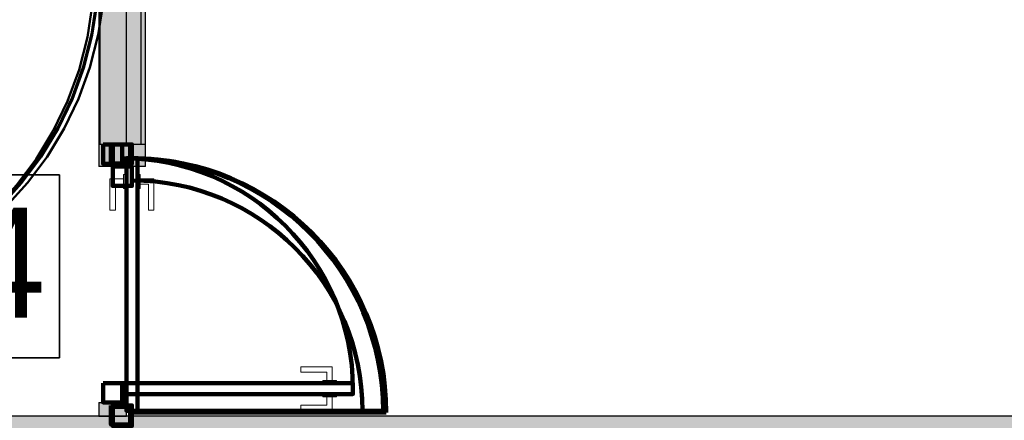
# Model space of a CAD drawing. Header units: metres. Extents: x -1 to 430, y -6 to 31.
# Tile 153 of 169: x 415.49 to 419.07, y 24.33 to 25.79. Entities that reach past the tile are written whole.
import ezdxf

# ---------------------------------------------------------------- set-up
doc = ezdxf.new("R2010")
doc.units = ezdxf.units.M
doc.linetypes.add('CONTINUA', pattern=[0])
doc.linetypes.add('VERDECKT', pattern=[9.525, 6.35, -3.175])
for name, color, linetype, lineweight in [('3D P1 MURS NOUS', 7, 'CONTINUA', 25), ('3D P2 MURS NOUS', 7, 'CONTINUA', 25), ('3D P3 MURS NOUS', 7, 'CONTINUA', 25), ('3D P4 MURS NOUS', 7, 'CONTINUA', 25), ('3D P5 MURS NOUS', 7, 'CONTINUA', 25), ('3D PA MURS', 7, 'CONTINUA', 25), ('3D PA MURS NOUS', 7, 'CONTINUA', 25), ('DISPOSICIÓ FUSTERIES INT  P1', 7, 'CONTINUA', 25), ('DISPOSICIÓ FUSTERIES INT  PA', 7, 'CONTINUA', 25), ('P1 MOBLES', 7, 'CONTINUA', 25), ('P2 MOBLES 2D', 7, 'CONTINUA', 25), ('P3 MOBLES', 7, 'CONTINUA', 25), ('P4 MOBLES', 7, 'CONTINUA', 25), ('P5 MOBLES', 7, 'CONTINUA', 25), ('PA MOBLES', 7, 'CONTINUA', 25)]:
    doc.layers.add(name, color=color, linetype=linetype, lineweight=lineweight)
doc.styles.add('Century Gothic', font='txt')

msp = doc.modelspace()

# ---------------------------------------------------------------- hatches: boundary and pattern name
at = {"layer": '3D P1 MURS NOUS', "linetype": 'CONTINUA', "lineweight": 18, "transparency": 33554687}
msp.add_hatch(color=220, dxfattribs=at).paths.add_polyline_path([(415.777, 25.8895), (415.777, 25.2588), (415.947, 25.2588), (415.947, 25.8895)])
at = {"layer": '3D P2 MURS NOUS', "linetype": 'CONTINUA', "lineweight": 18, "transparency": 33554687}
msp.add_hatch(color=220, dxfattribs=at).paths.add_polyline_path([(415.7808, 25.8895), (415.7808, 25.3397), (415.9308, 25.3397), (415.9308, 25.8895)])
at = {"layer": '3D P3 MURS NOUS', "linetype": 'CONTINUA', "lineweight": 18, "transparency": 33554687}
msp.add_hatch(color=220, dxfattribs=at).paths.add_polyline_path([(415.777, 25.8895), (415.777, 25.3397), (415.947, 25.3397), (415.947, 25.8895)])
at = {"layer": '3D P4 MURS NOUS', "linetype": 'CONTINUA', "lineweight": 18, "transparency": 33554687}
msp.add_hatch(color=220, dxfattribs=at).paths.add_polyline_path([(415.777, 25.8895), (415.777, 25.3397), (415.947, 25.3397), (415.947, 25.8895)])
at = {"layer": '3D P5 MURS NOUS', "linetype": 'CONTINUA', "lineweight": 18, "transparency": 33554687}
msp.add_hatch(color=220, dxfattribs=at).paths.add_polyline_path([(415.777, 25.8895), (415.777, 25.3397), (415.947, 25.3397), (415.947, 25.8895)])
at = {"layer": '3D PA MURS', "linetype": 'CONTINUA', "lineweight": 18, "true_color": 0xa0a0a0, "transparency": 33554687}
msp.add_hatch(color=253, dxfattribs=at).paths.add_polyline_path([(421.1369, 24.3496), (414.4369, 24.3496), (414.4369, 24.1996), (421.1369, 24.1996)])
at = {"layer": '3D PA MURS NOUS', "linetype": 'CONTINUA', "lineweight": 18, "transparency": 33554687}
for points in [[(415.8769, 25.3396), (415.8769, 25.8896), (415.7769, 25.8896), (415.7769, 25.3396)], [(415.8769, 24.3496), (415.8769, 24.3996), (415.7769, 24.3996), (415.7769, 24.3496)]]:
    msp.add_hatch(color=220, dxfattribs=at).paths.add_polyline_path(points)

# ---------------------------------------------------------------- linework, layer by layer
at = {"layer": '3D P1 MURS NOUS', "color": 7, "linetype": 'CONTINUA', "lineweight": 25, "transparency": 33554687}
for p, q in [((415.777, 25.8895), (415.777, 25.2588)), ((415.947, 25.2588), (415.947, 25.8895)), ((415.947, 25.2588), (415.777, 25.2588))]:
    msp.add_line(p, q, dxfattribs=at)
at = {"layer": '3D P1 MURS NOUS', "color": 240, "linetype": 'CONTINUA', "lineweight": 140, "transparency": 33554687}
msp.add_line((415.897, 24.3688), (416.737, 24.3688), dxfattribs=at)
for points in [[(415.827, 25.2588), (415.827, 25.1888), (415.897, 25.1888), (415.897, 25.2588), (415.827, 25.2588)], [(415.827, 24.3888), (415.827, 24.3188), (415.897, 24.3188), (415.897, 24.3888), (415.827, 24.3888)]]:
    msp.add_lwpolyline(points, close=True, dxfattribs=at)
msp.add_arc((415.897, 24.3688), 0.84, 0, 90, dxfattribs=at)
at = {"layer": '3D P2 MURS NOUS', "color": 7, "linetype": 'CONTINUA', "lineweight": 25, "transparency": 33554687}
for p, q in [((415.7808, 25.8895), (415.7808, 25.3397)), ((415.9308, 25.3397), (415.9308, 25.8895)), ((415.9308, 25.3397), (415.7808, 25.3397))]:
    msp.add_line(p, q, dxfattribs=at)
at = {"layer": '3D P2 MURS NOUS', "color": 240, "linetype": 'CONTINUA', "lineweight": 140, "transparency": 33554687}
msp.add_line((415.8908, 24.3688), (416.8117, 24.3688), dxfattribs=at)
for points in [[(415.8208, 25.3397), (415.8208, 25.2697), (415.8908, 25.2697), (415.8908, 25.3397), (415.8208, 25.3397)], [(415.8208, 24.3888), (415.8208, 24.3188), (415.8908, 24.3188), (415.8908, 24.3888), (415.8208, 24.3888)]]:
    msp.add_lwpolyline(points, close=True, dxfattribs=at)
msp.add_arc((415.8908, 24.3688), 0.9209, 0, 90, dxfattribs=at)
at = {"layer": '3D P3 MURS NOUS', "color": 7, "linetype": 'CONTINUA', "lineweight": 25, "transparency": 33554687}
for p, q in [((415.777, 25.8895), (415.777, 25.3397)), ((415.947, 25.3397), (415.947, 25.8895)), ((415.947, 25.3397), (415.777, 25.3397))]:
    msp.add_line(p, q, dxfattribs=at)
at = {"layer": '3D P3 MURS NOUS', "color": 240, "linetype": 'CONTINUA', "lineweight": 140, "transparency": 33554687}
msp.add_line((415.897, 24.363), (416.8236, 24.363), dxfattribs=at)
for points in [[(415.827, 25.3397), (415.827, 25.2697), (415.897, 25.2697), (415.897, 25.3397), (415.827, 25.3397)], [(415.827, 24.383), (415.827, 24.313), (415.897, 24.313), (415.897, 24.383), (415.827, 24.383)]]:
    msp.add_lwpolyline(points, close=True, dxfattribs=at)
msp.add_arc((415.897, 24.363), 0.9266, 0, 90, dxfattribs=at)
at = {"layer": '3D P4 MURS NOUS', "color": 7, "linetype": 'CONTINUA', "lineweight": 25, "transparency": 33554687}
for p, q in [((415.777, 25.8895), (415.777, 25.3397)), ((415.947, 25.3397), (415.947, 25.8895)), ((415.947, 25.3397), (415.777, 25.3397))]:
    msp.add_line(p, q, dxfattribs=at)
at = {"layer": '3D P4 MURS NOUS', "color": 240, "linetype": 'CONTINUA', "lineweight": 140, "transparency": 33554687}
msp.add_line((415.917, 24.3688), (416.8179, 24.3688), dxfattribs=at)
for points in [[(415.877, 25.2697), (415.877, 25.2897), (415.897, 25.2897), (415.897, 25.3397), (415.827, 25.3397), (415.827, 25.2697), (415.877, 25.2697)], [(415.877, 25.2897), (415.877, 24.3688), (415.897, 24.3688), (415.917, 24.3688), (415.917, 25.2897), (415.897, 25.2897), (415.877, 25.2897)], [(415.897, 24.3688), (415.877, 24.3688), (415.877, 24.3888), (415.827, 24.3888), (415.827, 24.3188), (415.897, 24.3188), (415.897, 24.3688)]]:
    msp.add_lwpolyline(points, close=True, dxfattribs=at)
at = {"layer": '3D P4 MURS NOUS', "color": 40, "linetype": 'CONTINUA', "lineweight": 18, "transparency": 33554687}
for points in [[(415.867, 25.2147), (415.867, 25.1947), (415.837, 25.1947), (415.837, 25.0997), (415.817, 25.0997), (415.817, 25.2147), (415.867, 25.2147)], [(415.867, 25.2297), (415.867, 25.1797), (415.877, 25.1797), (415.877, 25.2297), (415.867, 25.2297)], [(415.917, 25.2297), (415.917, 25.1797), (415.927, 25.1797), (415.927, 25.2297), (415.917, 25.2297)], [(415.927, 25.2147), (415.927, 25.1947), (415.957, 25.1947), (415.957, 25.0997), (415.977, 25.0997), (415.977, 25.2147), (415.927, 25.2147)]]:
    msp.add_lwpolyline(points, close=True, dxfattribs=at)
at = {"layer": '3D P4 MURS NOUS', "color": 240, "linetype": 'CONTINUA', "lineweight": 140, "transparency": 33554687}
msp.add_ellipse((415.897, 24.3688), major_axis=(0, -0.9209), ratio=1, start_param=1.570796, end_param=3.141593, dxfattribs=at)
at = {"layer": '3D P5 MURS NOUS', "color": 7, "linetype": 'CONTINUA', "lineweight": 25, "transparency": 33554687}
for p, q in [((415.777, 25.8895), (415.777, 25.3397)), ((415.947, 25.3397), (415.947, 25.8895)), ((415.947, 25.3397), (415.777, 25.3397))]:
    msp.add_line(p, q, dxfattribs=at)
at = {"layer": '3D P5 MURS NOUS', "color": 240, "linetype": 'CONTINUA', "lineweight": 140, "transparency": 33554687}
msp.add_line((415.897, 24.3688), (416.8179, 24.3688), dxfattribs=at)
for points in [[(415.827, 25.3397), (415.827, 25.2697), (415.897, 25.2697), (415.897, 25.3397), (415.827, 25.3397)], [(415.827, 24.3888), (415.827, 24.3188), (415.897, 24.3188), (415.897, 24.3888), (415.827, 24.3888)]]:
    msp.add_lwpolyline(points, close=True, dxfattribs=at)
msp.add_ellipse((415.897, 24.3688), major_axis=(0, -0.9209), ratio=1, start_param=1.570796, end_param=3.141593, dxfattribs=at)
at = {"layer": '3D PA MURS', "color": 7, "linetype": 'CONTINUA', "lineweight": 25, "transparency": 33554687}
msp.add_line((421.1369, 24.3496), (414.4369, 24.3496), dxfattribs=at)
at = {"layer": '3D PA MURS NOUS', "color": 7, "linetype": 'CONTINUA', "lineweight": 25, "transparency": 33554687}
for p, q in [((415.7769, 25.8896), (415.7769, 25.3396)), ((415.8769, 25.3396), (415.8769, 25.8896)), ((415.8769, 25.3396), (415.7769, 25.3396)), ((415.7769, 24.3996), (415.8769, 24.3996)), ((415.7769, 24.3996), (415.7769, 24.3496)), ((415.8769, 24.3496), (415.8769, 24.3996)), ((415.7769, 24.3496), (415.8769, 24.3496))]:
    msp.add_line(p, q, dxfattribs=at)
at = {"layer": '3D PA MURS NOUS', "color": 240, "linetype": 'CONTINUA', "lineweight": 140, "transparency": 33554687}
for points in [[(415.7919, 25.3396), (415.7919, 25.2696), (415.8619, 25.2696), (415.8619, 25.3396), (415.7919, 25.3396)], [(415.7919, 24.4696), (415.7919, 24.3996), (415.8619, 24.3996), (415.8619, 24.4696), (415.7919, 24.4696)], [(416.7019, 24.4696), (415.8619, 24.4696), (415.8619, 24.4496), (415.8619, 24.4296), (416.7019, 24.4296), (416.7019, 24.4496), (416.7019, 24.4696)]]:
    msp.add_lwpolyline(points, close=True, dxfattribs=at)
at = {"layer": '3D PA MURS NOUS', "color": 40, "linetype": 'CONTINUA', "lineweight": 18, "transparency": 33554687}
for points in [[(416.6269, 24.4796), (416.6069, 24.4796), (416.6069, 24.5096), (416.5119, 24.5096), (416.5119, 24.5296), (416.6269, 24.5296), (416.6269, 24.4796)], [(416.6419, 24.4796), (416.5919, 24.4796), (416.5919, 24.4696), (416.6419, 24.4696), (416.6419, 24.4796)], [(416.6419, 24.4296), (416.5919, 24.4296), (416.5919, 24.4196), (416.6419, 24.4196), (416.6419, 24.4296)], [(416.6269, 24.4196), (416.6069, 24.4196), (416.6069, 24.3896), (416.5119, 24.3896), (416.5119, 24.3696), (416.6269, 24.3696), (416.6269, 24.4196)]]:
    msp.add_lwpolyline(points, close=True, dxfattribs=at)
at = {"layer": '3D PA MURS NOUS', "color": 240, "linetype": 'CONTINUA', "lineweight": 140, "transparency": 33554687}
msp.add_arc((415.8619, 24.4496), 0.84, 0, 90, dxfattribs=at)
at = {"layer": 'DISPOSICIÓ FUSTERIES INT  P1', "color": 2, "linetype": 'CONTINUA', "lineweight": 35, "transparency": 33554687}
msp.add_lwpolyline([(414.8615, 24.5622), (415.6331, 24.5622), (415.6331, 25.2289), (414.8615, 25.2289), (414.8615, 24.5622)], dxfattribs=at)
at = {"layer": 'DISPOSICIÓ FUSTERIES INT  PA', "color": 2, "linetype": 'CONTINUA', "lineweight": 35, "transparency": 33554687}
msp.add_lwpolyline([(414.8615, 24.5622), (415.6331, 24.5622), (415.6331, 25.2289), (414.8615, 25.2289), (414.8615, 24.5622)], dxfattribs=at)
at = {"layer": 'P1 MOBLES', "color": 202, "linetype": 'VERDECKT', "lineweight": 50, "transparency": 33554687}
msp.add_arc((414.5363, 25.9883), 1.2418, 270, 0, dxfattribs=at)
at = {"layer": 'P2 MOBLES 2D', "color": 202, "linetype": 'VERDECKT', "lineweight": 50, "transparency": 33554687}
msp.add_arc((414.5581, 25.9892), 1.2418, 270, 0, dxfattribs=at)
at = {"layer": 'P3 MOBLES', "color": 202, "linetype": 'VERDECKT', "lineweight": 50, "transparency": 33554687}
msp.add_arc((414.5352, 25.9886), 1.2418, 270, 0, dxfattribs=at)
at = {"layer": 'P4 MOBLES', "color": 202, "linetype": 'VERDECKT', "lineweight": 50, "transparency": 33554687}
msp.add_arc((414.5321, 25.9883), 1.2418, 271.2006, 0, dxfattribs=at)
at = {"layer": 'P5 MOBLES', "color": 202, "linetype": 'VERDECKT', "lineweight": 50, "transparency": 33554687}
msp.add_arc((414.5321, 25.9883), 1.2418, 271.2006, 0, dxfattribs=at)
at = {"layer": 'PA MOBLES', "color": 202, "linetype": 'VERDECKT', "lineweight": 50, "transparency": 33554687}
msp.add_arc((414.5187, 25.9809), 1.2418, 270, 0, dxfattribs=at)

# ---------------------------------------------------------------- texts
at = {"layer": 'DISPOSICIÓ FUSTERIES INT  P1', "color": 2, "linetype": 'CONTINUA', "lineweight": 35, "transparency": 33554687, "insert": (414.9282, 24.7089), "char_height": 0.4, "width": 0.838057, "attachment_point": 7, "style": 'Century Gothic'}
msp.add_mtext('P4', dxfattribs=at)
at = {"layer": 'DISPOSICIÓ FUSTERIES INT  PA', "color": 2, "linetype": 'CONTINUA', "lineweight": 35, "transparency": 33554687, "insert": (414.9282, 24.7089), "char_height": 0.4, "width": 0.838057, "attachment_point": 7, "style": 'Century Gothic'}
msp.add_mtext('P4', dxfattribs=at)

doc.saveas('drawing.dxf')
